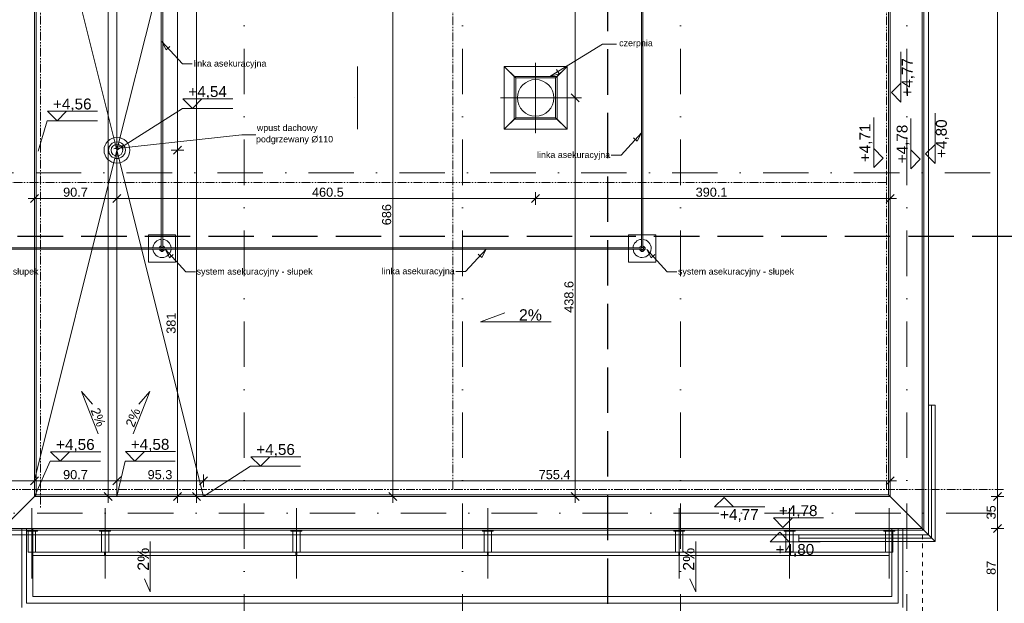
# Model space of a CAD drawing. Header units: millimetres. Extents: x 2015591 to 2056676, y -1574705 to -1544755.
# Tile 4 of 11: x 2031557 to 2042388, y -1568134 to -1561715. Entities that reach past the tile are written whole.
import ezdxf

# ---------------------------------------------------------------- set-up
doc = ezdxf.new("R2010")
doc.units = ezdxf.units.MM
doc.header["$MEASUREMENT"] = 0
for name, pattern in [('ACAD_ISO03W100', [2500, 1250, -1250]), ('ACAD_ISO10W100', [8100, 5400, -1350, 0, -1350]), ('OSIE', [1000, 500, -250, 0, -250]), ('PHANTOM2', [176, 96, -16, 16, -16, 16, -16]), ('Przerywana', [100, 50, -50]), ('Przerywana DŁUGA', [700, 500, -200])]:
    doc.linetypes.add(name, pattern=pattern)
for name, color, linetype, lineweight, true_color in [('2D- Siatka Modularna_Nr_pióra__77', 7, 'Continuous', 5, 0x0099cb), ('a___cienka___0.15_Nr_pióra__11', 7, 'Continuous', 5, 0x6d6d6d), ('a___przekrojowa___0.5_Nr_pióra__160', 7, 'Continuous', 20, 0x020602), ('a___widokowa_0.25_Nr_pióra__77', 7, 'Continuous', 5, 0x0099cb), ('a___widokowa_0.3_Nr_pióra__3', 7, 'Continuous', 18, 0x008200), ('ELE-odgr_zwod_pionowy_Nr_pióra__12', 7, 'Continuous', 5, 0x9f9f9f), ('Linie PT_Nr_pióra__11', 7, 'Continuous', 5, 0x6d6d6d), ('OSIE_Nr_pióra__11', 7, 'Continuous', 5, 0x6d6d6d), ('OSIE_Nr_pióra__2', 7, 'Continuous', 15, 0x0322fc)]:
    doc.layers.add(name, color=color, linetype=linetype, lineweight=lineweight, true_color=true_color)
for name, color, linetype, lineweight in [('a___cienka___0.15_Nr_pióra__1', 7, 'Continuous', 0), ('a___wymiary_Nr_pióra__46', 7, 'Continuous', 5), ('Budowlane - Opisy_Nr_pióra__7', 7, 'Continuous', 0), ('Defpoints_Nr_pióra__46', 7, 'Continuous', 5), ('Instalacje - Kanalizacja Deszczowa_Nr_pióra__7', 7, 'Continuous', 0), ('PRZEKROJE DACH_Nr_pióra__5', 7, 'Continuous', 25), ('Wymiarowanie - Poziomy_Nr_pióra__1', 7, 'Continuous', 0), ('Wymiarowanie_Nr_pióra__1', 7, 'Continuous', 0)]:
    doc.layers.add(name, color=color, linetype=linetype, lineweight=lineweight)
doc.layers.add('PRZEKROJE DACH', color=7, linetype='Continuous')
doc.layers.add('Wymiarowanie', color=7, linetype='Continuous')
doc.styles.add('GENERATED_STYLE_1', font='txt')
doc.dimstyles.new('GENERATED_STYLE__1', dxfattribs={"dimtxt": 100, "dimasz": 114, "dimexe": 0.18, "dimexo": 0, "dimgap": 0.09, "dimtad": 1, "dimtih": 1, "dimtoh": 1, "dimdec": 0, "dimlfac": 0.1, "dimzin": 0, "dimdsep": 46, "dimtxsty": 'GENERATED_STYLE_1', "dimblk": 'ARROWHEAD_2', "dimblk1": 'ARROWHEAD_2', "dimblk2": 'ARROWHEAD_2', "dimcen": 0.09, "dimclrd": 7, "dimclre": 7, "dimclrt": 7, "dimadec": 4, "dimazin": 0, "dimtfac": 1, "dimtdec": 4, "dimtmove": 0, "dimatfit": 3, "dimfxl": 0, "dimtolj": 1, "dimtzin": 0, "dimarcsym": 0})

# ---------------------------------------------------------------- blocks, each defined once
blk = doc.blocks.new('*D12', base_point=(1682720, -1237567))
at = {"layer": 'Wymiarowanie_Nr_pióra__1', "linetype": 'Continuous'}
for p, q in [((2041360, -1568994), (2041273, -1569144)), ((2041316, -1569182), (2041316, -1568957)), ((2041443, -1569144), (2041530, -1568994)), ((2041487, -1569182), (2041487, -1568957)), ((2041316, -1569069), (2041487, -1569069)), ((2041487, -1569069), (2041560, -1569069))]:
    blk.add_line(p, q, dxfattribs=at)
blk = doc.blocks.new('ARROWHEAD_2')
at = {"color": 0, "linetype": 'Continuous', "lineweight": 0}
for p, q in [((0, 0), (-1, 0)), ((-0.378, -0.655), (0.378, 0.655))]:
    blk.add_line(p, q, dxfattribs=at)
blk = doc.blocks.new('Płaszczyzna odcinająca_1', base_point=(2038027, -1569715))
at = {"layer": 'PRZEKROJE DACH_Nr_pióra__5', "linetype": 'Przerywana DŁUGA'}
blk.add_line((2038027, -1569540), (2038027, -1550586), dxfattribs=at)
blk = doc.blocks.new('Płaszczyzna odcinająca_2', base_point=(2043409, -1564101))
at = {"layer": 'PRZEKROJE DACH_Nr_pióra__5', "linetype": 'Przerywana DŁUGA'}
blk.add_line((2043234, -1564101), (2021457, -1564101), dxfattribs=at)

msp = doc.modelspace()

# ---------------------------------------------------------------- linework, layer by layer
at = {"layer": '2D- Siatka Modularna_Nr_pióra__77', "linetype": 'ACAD_ISO10W100'}
for p, q in [((2037232.6, -1562189.5), (2037232.6, -1562960.1)), ((2036847.3, -1562574.8), (2037618, -1562574.8))]:
    msp.add_line(p, q, dxfattribs=at)
at = {"layer": 'a___cienka___0.15_Nr_pióra__1', "linetype": 'Continuous'}
for p, q in [((2031739.9, -1556260.9), (2031739.9, -1566940.9)), ((2041628.6, -1565955.9), (2041553.6, -1565955.9)), ((2031739.9, -1566940.9), (2031426.9, -1567253.9)), ((2041113.6, -1566940.9), (2041628.6, -1567455.9)), ((2040128.6, -1567455.9), (2040128.6, -1567380.9)), ((2031581.7, -1568180.9), (2031581.7, -1567455.9)), ((2031631.7, -1568130.9), (2031631.7, -1567455.9)), ((2031701.7, -1568060.9), (2031701.7, -1567455.9)), ((2041151.7, -1568060.9), (2041151.7, -1567455.9)), ((2041221.7, -1568130.9), (2041221.7, -1567455.9)), ((2041271.7, -1568180.9), (2041271.7, -1567455.9)), ((2041151.7, -1568060.9), (2031701.7, -1568060.9)), ((2041221.7, -1568130.9), (2031631.7, -1568130.9))]:
    msp.add_line(p, q, dxfattribs=at)
at = {"layer": 'a___cienka___0.15_Nr_pióra__1', "linetype": 'ACAD_ISO03W100'}
for p, q in [((2031581.7, -1567455.9), (2031581.7, -1567310.9)), ((2031631.7, -1567455.9), (2031631.7, -1567310.9)), ((2031701.7, -1567455.9), (2031701.7, -1567310.9)), ((2041151.7, -1567455.9), (2041151.7, -1567310.9)), ((2041221.7, -1567455.9), (2041221.7, -1567310.9)), ((2041271.7, -1567455.9), (2041271.7, -1567310.9))]:
    msp.add_line(p, q, dxfattribs=at)
at = {"layer": 'a___cienka___0.15_Nr_pióra__11', "linetype": 'Continuous', "flags": 128}
for points in [[(2041553.6, -1552220.9), (2031299.9, -1552220.9), (2031299.9, -1555820.9), (2023699.9, -1555820.9), (2023699.9, -1567380.9), (2041553.6, -1567380.9)], [(2041503.6, -1552270.9), (2031349.9, -1552270.9), (2031349.9, -1555870.9), (2023749.9, -1555870.9), (2023749.9, -1567330.9), (2041503.6, -1567330.9)]]:
    msp.add_lwpolyline(points, close=True, dxfattribs=at)
for points in [[(2031739.9, -1566940.9), (2041113.6, -1566940.9), (2041113.6, -1552660.9), (2031739.9, -1552660.9), (2031739.9, -1556260.9)], [(2040128.6, -1567415.9), (2041588.6, -1567415.9), (2041588.6, -1565955.9)], [(2040128.6, -1567455.9), (2041628.6, -1567455.9), (2041628.6, -1565955.9)]]:
    msp.add_lwpolyline(points, dxfattribs=at)
at = {"layer": 'a___przekrojowa___0.5_Nr_pióra__160', "linetype": 'Continuous'}
for p, q in [((2041483.6, -1552290.9), (2041483.6, -1567310.9)), ((2031719.9, -1556240.9), (2031719.9, -1566960.9)), ((2041483.6, -1567310.9), (2023769.9, -1567310.9))]:
    msp.add_line(p, q, dxfattribs=at)
at = {"layer": 'a___przekrojowa___0.5_Nr_pióra__160', "linetype": 'Continuous', "flags": 128}
msp.add_lwpolyline([(2031719.9, -1566960.9), (2041133.6, -1566960.9), (2041133.6, -1552640.9), (2031719.9, -1552640.9), (2031719.9, -1556240.9)], dxfattribs=at)
at = {"layer": 'a___widokowa_0.25_Nr_pióra__77', "linetype": 'Continuous'}
for p, q in [((2035274.8, -1562228.8), (2035274.8, -1562920.8)), ((2036886.6, -1562228.8), (2037578.6, -1562228.8)), ((2036886.6, -1562920.8), (2036886.6, -1562228.8)), ((2036886.6, -1562228.8), (2037014.1, -1562356.3)), ((2037578.6, -1562228.8), (2036886.6, -1562228.8)), ((2036886.6, -1562228.8), (2036886.6, -1562920.8)), ((2036886.6, -1562228.8), (2036996.6, -1562338.8)), ((2037578.6, -1562228.8), (2037451.1, -1562356.3)), ((2037578.6, -1562228.8), (2037468.6, -1562338.8)), ((2037578.6, -1562920.8), (2037578.6, -1562228.8)), ((2037468.6, -1562338.8), (2036996.6, -1562338.8)), ((2036996.6, -1562338.8), (2036996.6, -1562810.8)), ((2037468.6, -1562810.8), (2037468.6, -1562338.8)), ((2037014.1, -1562356.3), (2037451.1, -1562356.3)), ((2037014.1, -1562793.3), (2037014.1, -1562356.3)), ((2037451.1, -1562356.3), (2037451.1, -1562793.3)), ((2036886.6, -1562920.8), (2037014.1, -1562793.3)), ((2036886.6, -1562920.8), (2036996.6, -1562810.8)), ((2036996.6, -1562810.8), (2037468.6, -1562810.8)), ((2037451.1, -1562793.3), (2037014.1, -1562793.3)), ((2037578.6, -1562920.8), (2037451.1, -1562793.3)), ((2037578.6, -1562920.8), (2037468.6, -1562810.8)), ((2037578.6, -1562920.8), (2036886.6, -1562920.8)), ((2036886.6, -1562920.8), (2037578.6, -1562920.8))]:
    msp.add_line(p, q, dxfattribs=at)
at = {"layer": 'a___widokowa_0.25_Nr_pióra__77', "linetype": 'Continuous', "flags": 128}
for points in [[(2038411.1, -1564221), (2038411.1, -1555381), (2038396.1, -1555381), (2038396.1, -1564221)], [(2033130.1, -1564221), (2033130.1, -1559758), (2033115.1, -1559758), (2033115.1, -1564221)], [(2033112.6, -1564223.5), (2030116.3, -1564223.5)], [(2030116.3, -1564238.5), (2033112.6, -1564238.5)], [(2033115.1, -1564241), (2033115.1, -1564251), (2033130.1, -1564251), (2033130.1, -1564241)], [(2038393.6, -1564223.5), (2033132.6, -1564223.5)], [(2033132.6, -1564238.5), (2038393.6, -1564238.5)], [(2038396.1, -1564241), (2038396.1, -1564251), (2038411.1, -1564251), (2038411.1, -1564241)], [(2038413.6, -1564238.5), (2038423.6, -1564238.5), (2038423.6, -1564223.5), (2038413.6, -1564223.5)]]:
    msp.add_lwpolyline(points, dxfattribs=at)
for points in [[(2032972.6, -1564080.9), (2033272.6, -1564080.9), (2033272.6, -1564380.9), (2032972.6, -1564380.9)], [(2038253.6, -1564080.9), (2038553.6, -1564080.9), (2038553.6, -1564380.9), (2038253.6, -1564380.9)], [(2033112.6, -1564221), (2033132.6, -1564221), (2033132.6, -1564241), (2033112.6, -1564241)], [(2033112.6, -1564251), (2033132.6, -1564251), (2033132.6, -1564266), (2033112.6, -1564266)], [(2038393.6, -1564221), (2038413.6, -1564221), (2038413.6, -1564241), (2038393.6, -1564241)], [(2038393.6, -1564251), (2038413.6, -1564251), (2038413.6, -1564266), (2038393.6, -1564266)], [(2038423.6, -1564241), (2038423.6, -1564221), (2038438.6, -1564221), (2038438.6, -1564241)]]:
    msp.add_lwpolyline(points, close=True, dxfattribs=at)
at = {"layer": 'a___widokowa_0.25_Nr_pióra__77', "linetype": 'Continuous'}
for centre, radius, start, end in [((2037232.6, -1562574.8), 201, 0, 180), ((2037232.6, -1562574.8), 201, 180, 0), ((2033122.6, -1564230.9), 100, 94.28688, 175.71312), ((2033122.6, -1564230.9), 100, 4.28688, 85.68443), ((2038403.6, -1564230.9), 100, 94.28688, 175.71312), ((2038403.6, -1564230.9), 100, 184.31557, 85.68443), ((2033122.6, -1564230.9), 100, 184.31557, 355.68443), ((2033122.6, -1564230.9), 30, 104.42827, 165.57173), ((2033122.6, -1564230.9), 30, 194.52676, 250.57935), ((2033122.6, -1564230.9), 30, 19.42065, 75.47324), ((2033122.6, -1564230.9), 30, 289.5218, 345.47324), ((2038403.6, -1564230.9), 30, 104.42827, 165.57173), ((2038403.6, -1564230.9), 30, 194.52676, 250.57935), ((2038403.6, -1564230.9), 30, 19.42065, 75.47324), ((2038403.6, -1564230.9), 30, 289.5218, 340.4782)]:
    msp.add_arc(centre, radius, start, end, dxfattribs=at)
at = {"layer": 'a___widokowa_0.3_Nr_pióra__3', "linetype": 'Continuous'}
for p, q in [((2032627.2, -1563150.9), (2031789.7, -1559800.9)), ((2032627.2, -1563150.9), (2033464.7, -1559800.9)), ((2032627.2, -1563150.9), (2032627.2, -1559800.9)), ((2031719.9, -1566780.4), (2032627.2, -1563150.9)), ((2032627.2, -1566960.9), (2032627.2, -1563150.9)), ((2032627.2, -1563150.9), (2033579.7, -1566960.9))]:
    msp.add_line(p, q, dxfattribs=at)
for start, end in [(0, 180), (180, 0)]:
    msp.add_arc((2032627.2, -1563150.9), 142, start, end, dxfattribs=at)
at = {"layer": 'a___wymiary_Nr_pióra__46', "linetype": 'Continuous'}
for p, q in [((2042311.9, -1552690.9), (2042311.9, -1566910.9)), ((2032532, -1555747.8), (2032532, -1566910.9)), ((2033500.6, -1558050.9), (2033500.6, -1566910.9)), ((2037667.5, -1562524.8), (2037667.5, -1558050.9)), ((2033291.5, -1559850.9), (2033291.5, -1563100.9)), ((2035662.2, -1560150.9), (2035662.2, -1566910.9)), ((2037667.5, -1562505.1), (2037667.5, -1562644.5)), ((2037667.5, -1562644.5), (2037667.5, -1562505.1)), ((2037597.8, -1562574.8), (2037737.2, -1562574.8)), ((2037737.2, -1562574.8), (2037597.8, -1562574.8)), ((2037667.5, -1566910.9), (2037667.5, -1562624.8)), ((2033291.5, -1563220.6), (2033291.5, -1563081.3)), ((2033291.5, -1563081.3), (2033291.5, -1563220.6)), ((2033221.9, -1563150.9), (2033361.2, -1563150.9)), ((2033361.2, -1563150.9), (2033221.9, -1563150.9)), ((2033291.5, -1563200.9), (2033291.5, -1566910.9)), ((2031719.9, -1563611.6), (2031719.9, -1563751)), ((2032627.2, -1563751), (2032627.2, -1563611.6)), ((2032627.2, -1563611.6), (2032627.2, -1563751)), ((2037232.3, -1563611.6), (2037232.3, -1563751)), ((2041133.6, -1563751), (2041133.6, -1563611.6)), ((2031650.2, -1563681.3), (2031789.6, -1563681.3)), ((2031769.9, -1563681.3), (2032577.2, -1563681.3)), ((2032696.9, -1563681.3), (2032557.6, -1563681.3)), ((2032557.6, -1563681.3), (2032696.9, -1563681.3)), ((2032677.2, -1563681.3), (2037232.3, -1563681.3)), ((2037301.9, -1563681.3), (2037162.6, -1563681.3)), ((2037259.4, -1563681.3), (2041083.6, -1563681.3)), ((2041203.3, -1563681.3), (2041063.9, -1563681.3)), ((2031719.9, -1566857.5), (2031719.9, -1566718.1)), ((2031719.9, -1566718.1), (2031719.9, -1566857.5)), ((2032627.2, -1566857.5), (2032627.2, -1566718.1)), ((2032627.2, -1566718.1), (2032627.2, -1566857.5)), ((2033579.7, -1566857.5), (2033579.7, -1566718.1)), ((2033579.7, -1566718.1), (2033579.7, -1566857.5)), ((2041133.6, -1566857.5), (2041133.6, -1566718.1)), ((2031184, -1566787.8), (2031669.9, -1566787.8)), ((2031789.6, -1566787.8), (2031650.2, -1566787.8)), ((2031650.2, -1566787.8), (2031789.6, -1566787.8)), ((2031769.9, -1566787.8), (2032577.2, -1566787.8)), ((2032696.9, -1566787.8), (2032557.6, -1566787.8)), ((2032557.6, -1566787.8), (2032696.9, -1566787.8)), ((2032677.2, -1566787.8), (2033529.7, -1566787.8)), ((2033649.4, -1566787.8), (2033510.1, -1566787.8)), ((2033510.1, -1566787.8), (2033649.4, -1566787.8)), ((2033629.7, -1566787.8), (2041083.6, -1566787.8)), ((2041203.3, -1566787.8), (2041063.9, -1566787.8)), ((2032601.7, -1566960.9), (2032462.3, -1566960.9)), ((2032532, -1567030.6), (2032532, -1566891.3)), ((2033221.9, -1566960.9), (2033361.2, -1566960.9)), ((2033291.5, -1567030.6), (2033291.5, -1566891.3)), ((2033570.3, -1566960.9), (2033430.9, -1566960.9)), ((2033500.6, -1567030.6), (2033500.6, -1566891.3)), ((2035731.9, -1566960.9), (2035592.6, -1566960.9)), ((2035662.2, -1567030.6), (2035662.2, -1566891.3)), ((2037737.2, -1566960.9), (2037597.8, -1566960.9)), ((2037667.5, -1567030.6), (2037667.5, -1566891.3)), ((2042242.2, -1566960.9), (2042381.6, -1566960.9)), ((2042381.6, -1566960.9), (2042242.2, -1566960.9)), ((2042311.9, -1567030.6), (2042311.9, -1566891.3)), ((2042311.9, -1566891.3), (2042311.9, -1567030.6)), ((2042311.9, -1567010.9), (2042311.9, -1567260.9)), ((2042242.2, -1567310.9), (2042381.6, -1567310.9)), ((2042381.6, -1567310.9), (2042242.2, -1567310.9)), ((2042311.9, -1567380.6), (2042311.9, -1567241.3)), ((2042311.9, -1567241.3), (2042311.9, -1567380.6)), ((2042311.9, -1567360.9), (2042311.9, -1568130.9)), ((2042311.9, -1568250.6), (2042311.9, -1568111.3))]:
    msp.add_line(p, q, dxfattribs=at)
at = {"layer": 'a___wymiary_Nr_pióra__46', "linetype": 'Continuous', "flags": 128}
for points in [[(2037623.7, -1562531), (2037711.3, -1562618.6)], [(2037711.3, -1562618.6), (2037623.7, -1562531)], [(2033247.7, -1563194.7), (2033335.3, -1563107.1)], [(2033335.3, -1563107.1), (2033247.7, -1563194.7)], [(2031763.7, -1563637.5), (2031676.1, -1563725.1)], [(2032671, -1563637.5), (2032583.4, -1563725.1)], [(2037276.1, -1563637.5), (2037188.5, -1563725.1)], [(2041089.8, -1563725.1), (2041177.4, -1563637.5)], [(2031763.7, -1566744), (2031676.1, -1566831.6)], [(2032583.4, -1566831.6), (2032671, -1566744)], [(2032671, -1566744), (2032583.4, -1566831.6)], [(2033623.5, -1566744), (2033535.9, -1566831.6)], [(2041089.8, -1566831.6), (2041177.4, -1566744)], [(2032575.8, -1567004.7), (2032488.2, -1566917.1)], [(2033247.7, -1567004.7), (2033335.3, -1566917.1)], [(2033544.4, -1567004.7), (2033456.8, -1566917.1)], [(2035706, -1567004.7), (2035618.4, -1566917.1)], [(2037711.3, -1567004.7), (2037623.7, -1566917.1)], [(2042268.1, -1567004.7), (2042355.7, -1566917.1)], [(2042355.7, -1566917.1), (2042268.1, -1567004.7)], [(2042268.1, -1567354.7), (2042355.7, -1567267.1)], [(2042355.7, -1567267.1), (2042268.1, -1567354.7)]]:
    msp.add_lwpolyline(points, dxfattribs=at)
at = {"layer": 'Budowlane - Opisy_Nr_pióra__7', "linetype": 'Continuous'}
for p, q in [((2033169.9, -1562045.9), (2033122.5, -1561953.9)), ((2033209.6, -1562009.9), (2033169.9, -1562045.9)), ((2037390.5, -1562338.7), (2037475.8, -1562286.5)), ((2037489.8, -1562309.4), (2037390.5, -1562338.7)), ((2037461.8, -1562263.7), (2037489.8, -1562309.4)), ((2038348.7, -1563050.8), (2038396.1, -1562958.8)), ((2032687.6, -1563097.3), (2032591.1, -1563134.8)), ((2032693.5, -1563150.5), (2032687.6, -1563097.3)), ((2038309, -1563014.8), (2038348.7, -1563050.8)), ((2032591.1, -1563134.8), (2032690.5, -1563123.9)), ((2033206.7, -1564333.9), (2033159.3, -1564241.9)), ((2036639.2, -1564330.5), (2036686.6, -1564238.5)), ((2038502.3, -1564333.9), (2038454.9, -1564241.9)), ((2033246.4, -1564297.9), (2033206.7, -1564333.9)), ((2036599.5, -1564294.5), (2036639.2, -1564330.5)), ((2038541.9, -1564297.9), (2038502.3, -1564333.9))]:
    msp.add_line(p, q, dxfattribs=at)
at = {"layer": 'Budowlane - Opisy_Nr_pióra__7', "linetype": 'Continuous', "flags": 128}
for points in [[(2033122.5, -1561953.9), (2033346.6, -1562200.7), (2033455.1, -1562200.7)], [(2037390.5, -1562338.7), (2037968.1, -1561985.3), (2038120.3, -1561985.3)], [(2032591.1, -1563134.8), (2034001.6, -1562980), (2034153.8, -1562980)], [(2038396.1, -1562958.8), (2038172.1, -1563205.5), (2038063.5, -1563205.5)], [(2033159.3, -1564241.9), (2033383.4, -1564488.7), (2033491.9, -1564488.7)], [(2036686.6, -1564238.5), (2036462.5, -1564485.3), (2036354, -1564485.3)], [(2038454.9, -1564241.9), (2038678.9, -1564488.7), (2038787.5, -1564488.7)]]:
    msp.add_lwpolyline(points, dxfattribs=at)
at = {"layer": 'Defpoints_Nr_pióra__46', "linetype": 'Continuous'}
for p, q in [((2035235.5, -1562574.8), (2035235, -1562574.8)), ((2035235.5, -1562574.8), (2035235, -1562574.8)), ((2037667.5, -1562574.8), (2037668, -1562574.8)), ((2031719.9, -1562713.2), (2031719.4, -1562713.2)), ((2032627.2, -1562781), (2032626.7, -1562781)), ((2032627.2, -1562781), (2032626.7, -1562781)), ((2037232.6, -1562960.1), (2037233.1, -1562960.1)), ((2037232.6, -1562960.1), (2037233.1, -1562960.1)), ((2032627.2, -1563150.9), (2032626.7, -1563150.9)), ((2032627.2, -1563150.9), (2032626.7, -1563150.9)), ((2033291.5, -1563150.9), (2033291, -1563150.9)), ((2042033.8, -1563400.9), (2042033.3, -1563400.9)), ((2042033.8, -1563400.9), (2042033.3, -1563400.9)), ((2032627.2, -1563681.3), (2032626.7, -1563681.3)), ((2035620.8, -1563681.3), (2035620.3, -1563681.3)), ((2041133.6, -1563681.3), (2041133.1, -1563681.3)), ((2041133.6, -1563740.1), (2041133.1, -1563740.1)), ((2031719.9, -1566787.8), (2031719.4, -1566787.8)), ((2031719.9, -1566880.5), (2031719.4, -1566880.5)), ((2031719.9, -1566880.5), (2031719.4, -1566880.5)), ((2032627.2, -1566787.8), (2032626.7, -1566787.8)), ((2033579.7, -1566787.8), (2033579.2, -1566787.8)), ((2041133.6, -1566787.8), (2041133.1, -1566787.8)), ((2031719.9, -1566960.9), (2031719.4, -1566960.9)), ((2031719.9, -1566960.9), (2031719.4, -1566960.9)), ((2032627.2, -1566960.9), (2032626.7, -1566960.9)), ((2032627.2, -1566960.9), (2032626.7, -1566960.9)), ((2032853.1, -1566960.9), (2032852.6, -1566960.9)), ((2033291.5, -1566960.9), (2033291, -1566960.9)), ((2033579.7, -1566960.9), (2033579.2, -1566960.9)), ((2033579.7, -1566960.9), (2033579.2, -1566960.9)), ((2035156.8, -1566960.9), (2035156.3, -1566960.9)), ((2036694.6, -1566960.9), (2036694.1, -1566960.9)), ((2037191.2, -1566960.9), (2037190.7, -1566960.9)), ((2039135.6, -1566960.9), (2039135.1, -1566960.9)), ((2039352.8, -1566960.9), (2039352.3, -1566960.9)), ((2040033.8, -1566960.9), (2040033.3, -1566960.9)), ((2040321.4, -1566960.9), (2040320.9, -1566960.9)), ((2041010.6, -1566960.9), (2041010.1, -1566960.9)), ((2041010.6, -1566960.9), (2041010.1, -1566960.9)), ((2041133.6, -1566927), (2041133.1, -1566927)), ((2041133.6, -1566927), (2041133.1, -1566927)), ((2041133.6, -1566960.9), (2041133.1, -1566960.9)), ((2041483.6, -1566941), (2041483.1, -1566941)), ((2042311.9, -1566960.9), (2042311.4, -1566960.9)), ((2041483.6, -1567201.5), (2041483.1, -1567201.5)), ((2041926.8, -1567140.9), (2041926.3, -1567140.9)), ((2040898.6, -1567310.9), (2040898.1, -1567310.9)), ((2041012.8, -1567310.9), (2041012.3, -1567310.9)), ((2041012.8, -1567310.9), (2041012.3, -1567310.9)), ((2041483.6, -1567310.9), (2041483.1, -1567310.9)), ((2042311.9, -1567310.9), (2042311.4, -1567310.9)), ((2031581.7, -1567864.3), (2031581.2, -1567864.3)), ((2031581.7, -1567864.3), (2031581.2, -1567864.3)), ((2041271.7, -1568101.7), (2041271.2, -1568101.7)), ((2041271.7, -1568101.7), (2041271.2, -1568101.7))]:
    msp.add_line(p, q, dxfattribs=at)
at = {"layer": 'ELE-odgr_zwod_pionowy_Nr_pióra__12', "linetype": 'PHANTOM2'}
for p, q in [((2031786.4, -1552696.8), (2031786.4, -1567096.8)), ((2036321.6, -1566880.5), (2036321.6, -1552696.8)), ((2041090.3, -1566880.5), (2041090.3, -1552696.8)), ((2041090.3, -1563507.4), (2024191.9, -1563507.4)), ((2024191.9, -1566880.5), (2041226.7, -1566880.5)), ((2041226.7, -1566880.5), (2042383.2, -1566880.5))]:
    msp.add_line(p, q, dxfattribs=at)
at = {"layer": 'Instalacje - Kanalizacja Deszczowa_Nr_pióra__7', "linetype": 'Continuous'}
for radius in [92.3, 63.9]:
    msp.add_circle((2032627.2, -1563150.9), radius, dxfattribs=at)
at = {"layer": 'Linie PT_Nr_pióra__11', "linetype": 'ACAD_ISO10W100'}
for p, q in [((2031692.2, -1567862.1), (2031692.2, -1567085.9)), ((2032496.4, -1567862.1), (2032496.4, -1567085.9)), ((2034601.4, -1567862.1), (2034601.4, -1567085.9)), ((2036706.4, -1567862.1), (2036706.4, -1567085.9)), ((2038811.4, -1567862.1), (2038811.4, -1567085.9)), ((2040026.4, -1567862.1), (2040026.4, -1567085.9)), ((2041122.2, -1567862.1), (2041122.2, -1567085.9))]:
    msp.add_line(p, q, dxfattribs=at)
at = {"layer": 'Linie PT_Nr_pióra__11', "linetype": 'Continuous', "flags": 128}
for points in [[(2031632.2, -1567340.9), (2031752.2, -1567340.9), (2031752.2, -1567330.9), (2031632.2, -1567330.9)], [(2031732.2, -1567340.9), (2031652.2, -1567340.9), (2031652.2, -1567570.9), (2031732.2, -1567570.9)], [(2032436.4, -1567340.9), (2032556.4, -1567340.9), (2032556.4, -1567330.9), (2032436.4, -1567330.9)], [(2032536.4, -1567340.9), (2032456.4, -1567340.9), (2032456.4, -1567570.9), (2032536.4, -1567570.9)], [(2034541.4, -1567340.9), (2034661.4, -1567340.9), (2034661.4, -1567330.9), (2034541.4, -1567330.9)], [(2034641.4, -1567340.9), (2034561.4, -1567340.9), (2034561.4, -1567570.9), (2034641.4, -1567570.9)], [(2036646.4, -1567340.9), (2036766.4, -1567340.9), (2036766.4, -1567330.9), (2036646.4, -1567330.9)], [(2036746.4, -1567340.9), (2036666.4, -1567340.9), (2036666.4, -1567570.9), (2036746.4, -1567570.9)], [(2038751.4, -1567340.9), (2038871.4, -1567340.9), (2038871.4, -1567330.9), (2038751.4, -1567330.9)], [(2038851.4, -1567340.9), (2038771.4, -1567340.9), (2038771.4, -1567570.9), (2038851.4, -1567570.9)], [(2039966.4, -1567340.9), (2040086.4, -1567340.9), (2040086.4, -1567330.9), (2039966.4, -1567330.9)], [(2040066.4, -1567340.9), (2039986.4, -1567340.9), (2039986.4, -1567570.9), (2040066.4, -1567570.9)], [(2041062.2, -1567340.9), (2041182.2, -1567340.9), (2041182.2, -1567330.9), (2041062.2, -1567330.9)], [(2041162.2, -1567340.9), (2041082.2, -1567340.9), (2041082.2, -1567570.9), (2041162.2, -1567570.9)], [(2031697.2, -1567608.1), (2032491.4, -1567608.1), (2032491.4, -1567570.9), (2031697.2, -1567570.9)], [(2032501.4, -1567608.1), (2034596.4, -1567608.1), (2034596.4, -1567570.9), (2032501.4, -1567570.9)], [(2034606.4, -1567608.1), (2036701.4, -1567608.1), (2036701.4, -1567570.9), (2034606.4, -1567570.9)], [(2036711.4, -1567608.1), (2038806.4, -1567608.1), (2038806.4, -1567570.9), (2036711.4, -1567570.9)], [(2041122.2, -1567608.1), (2038816.4, -1567608.1), (2038816.4, -1567570.9), (2041122.2, -1567570.9)]]:
    msp.add_lwpolyline(points, close=True, dxfattribs=at)
at = {"layer": 'OSIE_Nr_pióra__11', "linetype": 'Przerywana'}
msp.add_line((2041486.6, -1568527.2), (2041486.6, -1567310.9), dxfattribs=at)
at = {"layer": 'OSIE_Nr_pióra__2', "linetype": 'OSIE'}
for p, q in [((2034026.4, -1569534.8), (2034026.4, -1550581.9)), ((2036426.5, -1569534.8), (2036426.5, -1550581.9)), ((2038826.5, -1569534.8), (2038826.5, -1550581.9)), ((2041316.4, -1569534.8), (2041316.4, -1550581.9)), ((2043234, -1563400.9), (2021472.4, -1563400.9)), ((2043249, -1567140.9), (2021472.4, -1567140.9))]:
    msp.add_line(p, q, dxfattribs=at)
at = {"layer": 'Wymiarowanie - Poziomy_Nr_pióra__1', "linetype": 'Continuous'}
for p, q in [((2041250.7, -1562621.4), (2041250.7, -1562070.1)), ((2033352, -1562586), (2033903.3, -1562586)), ((2031863.5, -1562722.2), (2032414.8, -1562722.2)), ((2032627.2, -1563150.9), (2033349.1, -1562690.4)), ((2033900.4, -1562690.4), (2033349.1, -1562690.4)), ((2041626.7, -1563295.6), (2041626.7, -1562744.2)), ((2031860.5, -1562826.6), (2031761.1, -1563161)), ((2032411.9, -1562826.6), (2031860.5, -1562826.6)), ((2040951.3, -1563341.7), (2040951.3, -1562790.4)), ((2041359.7, -1563354.1), (2041359.7, -1562802.8)), ((2031897.5, -1566467), (2032448.8, -1566467)), ((2032719.7, -1566465.7), (2033271, -1566465.7)), ((2034100.1, -1566521.8), (2034651.5, -1566521.8)), ((2031719.9, -1566960.9), (2031893.6, -1566571.4)), ((2032444.9, -1566571.4), (2031893.6, -1566571.4)), ((2032627.2, -1566960.9), (2032715.8, -1566570.1)), ((2033267.1, -1566570.1), (2032715.8, -1566570.1)), ((2033579.7, -1566960.9), (2034096.2, -1566626.2)), ((2034647.6, -1566626.2), (2034096.2, -1566626.2)), ((2039201.5, -1567073), (2039752.8, -1567073)), ((2039848.8, -1567195), (2040400.1, -1567195)), ((2039812.7, -1567456.6), (2040364, -1567456.6))]:
    msp.add_line(p, q, dxfattribs=at)
at = {"layer": 'Wymiarowanie - Poziomy_Nr_pióra__1', "linetype": 'Continuous', "flags": 128}
for points in [[(2041250.7, -1562621.4), (2041146.3, -1562517), (2041250.7, -1562412.5)], [(2033352, -1562586), (2033456.4, -1562690.4), (2033560.8, -1562586)], [(2031863.5, -1562722.2), (2031967.9, -1562826.6), (2032072.3, -1562722.2)], [(2041626.7, -1563295.6), (2041522.3, -1563191.1), (2041626.7, -1563086.7)], [(2040951.3, -1563341.7), (2041055.7, -1563237.3), (2040951.3, -1563132.9)], [(2041359.7, -1563354.1), (2041464.1, -1563249.7), (2041359.7, -1563145.3)], [(2037404.2, -1565039.8), (2036627.4, -1565039.8), (2036895.4, -1564940.8)], [(2032418.8, -1566269.1), (2032237.6, -1565806.1), (2032359.1, -1565942.7)], [(2032806.4, -1566269.1), (2032987.5, -1565806.1), (2032866.1, -1565942.7)], [(2031897.5, -1566467), (2032001.9, -1566571.4), (2032106.3, -1566467)], [(2032719.7, -1566465.7), (2032824.1, -1566570.1), (2032928.5, -1566465.7)], [(2034100.1, -1566521.8), (2034204.6, -1566626.2), (2034309, -1566521.8)], [(2039201.5, -1567073), (2039305.9, -1566968.6), (2039410.3, -1567073)], [(2039848.8, -1567195), (2039953.2, -1567299.4), (2040057.6, -1567195)], [(2039812.7, -1567456.6), (2039917.1, -1567352.2), (2040021.6, -1567456.6)], [(2032993.4, -1567453.1), (2032993.4, -1568008.3), (2032930, -1567865.8)], [(2038993.4, -1567453.1), (2038993.4, -1568008.3), (2038930, -1567865.8)]]:
    msp.add_lwpolyline(points, dxfattribs=at)

# ---------------------------------------------------------------- block references
at = {"layer": 'PRZEKROJE DACH'}
for name, p in [('Płaszczyzna odcinająca_1', (2038026.7, -1569714.8)), ('Płaszczyzna odcinająca_2', (2043409, -1564100.9))]:
    msp.add_blockref(name, p, dxfattribs=at)

# ---------------------------------------------------------------- texts
at = {"layer": 'a___wymiary_Nr_pióra__46', "linetype": 'Continuous', "char_height": 100, "attachment_point": 9, "style": 'GENERATED_STYLE_1'}
for s, insert in [('\\A1;{\\fArial|b0|i0|c238|p38;90.7}', (2032306.6, -1563663.7)), ('\\A1;{\\fArial|b0|i0|c238|p38;460.5}', (2035122, -1563663.7)), ('\\A1;{\\fArial|b0|i0|c238|p38;390.1}', (2039342.4, -1563663.7)), ('\\A1;{\\fArial|b0|i0|c238|p38;90.7}', (2032306.6, -1566770.1)), ('\\A1;{\\fArial|b0|i0|c238|p38;95.3}', (2033236.5, -1566770.2)), ('\\A1;{\\fArial|b0|i0|c238|p38;755.4}', (2037615.9, -1566770.1))]:
    msp.add_mtext(s, dxfattribs=dict(at, insert=insert))
at = {"layer": 'a___wymiary_Nr_pióra__46', "linetype": 'Continuous', "char_height": 100, "attachment_point": 7, "rotation": 90, "style": 'GENERATED_STYLE_1'}
for s, insert in [('\\A1;{\\fArial|b0|i0|c238|p38;686}', (2035644.6, -1563975.9)), ('\\A1;{\\fArial|b0|i0|c238|p38;438.6}', (2037649.9, -1564938.8)), ('\\A1;{\\fArial|b0|i0|c238|p38;381}', (2033273.9, -1565169.8)), ('\\A1;{\\fArial|b0|i0|c238|p38;35}', (2042294.3, -1567211.8)), ('\\A1;{\\fArial|b0|i0|c238|p38;87}', (2042294.3, -1567821.8))]:
    msp.add_mtext(s, dxfattribs=dict(at, insert=insert))
at = {"layer": 'Budowlane - Opisy_Nr_pióra__7', "linetype": 'Continuous', "char_height": 70, "style": 'GENERATED_STYLE_1'}
for s, insert, attachment_point in [('\\A1;{\\fArial|b0|i0|c238|p38;czerpnia}', (2038151.3, -1562027.8), 7), ('\\A1;{\\fArial|b0|i0|c238|p38;linka asekuracyjna}', (2033466.2, -1562251.8), 7), ('\\A1;{\\fArial|b0|i0|c238|p38;wpust dachowy}', (2034834.4, -1562959.9), 9), ('\\A1;{\\fArial|b0|i0|c238|p38;podgrzewany Ø110}', (2035004.6, -1563085.4), 9), ('\\A1;{\\fArial|b0|i0|c238|p38;linka asekuracyjna}', (2038052.4, -1563256.7), 9), ('\\A1;{\\fArial|b0|i0|c238|p38;system asekuracyjny - słupek}', (2030486.7, -1564539.8), 7), ('\\A1;{\\fArial|b0|i0|c238|p38;system asekuracyjny - słupek}', (2033503, -1564539.8), 7), ('\\A1;{\\fArial|b0|i0|c238|p38;linka asekuracyjna}', (2036342.9, -1564536.4), 9), ('\\A1;{\\fArial|b0|i0|c238|p38;system asekuracyjny - słupek}', (2038798.6, -1564539.8), 7)]:
    msp.add_mtext(s, dxfattribs=dict(at, insert=insert, attachment_point=attachment_point))
at = {"layer": 'Wymiarowanie - Poziomy_Nr_pióra__1', "linetype": 'Continuous', "style": 'GENERATED_STYLE_1'}
for s, insert, char_height, attachment_point, rotation in [('\\A1;{\\fArial|b0|i0|c238|p38;+4,77}', (2041401.8, -1562561.4), 120, 7, 90), ('\\A1;{\\fArial|b0|i0|c238|p38;+4,80}', (2041777.4, -1563235.6), 120, 7, 90), ('\\A1;{\\fArial|b0|i0|c238|p38;+4,71}', (2040937.1, -1563281.7), 120, 7, 90), ('\\A1;{\\fArial|b0|i0|c238|p38;+4,78}', (2041345.5, -1563294.1), 120, 7, 90), ('\\A1;{\\fArial|b0|i0|c238|p38;2%}', (2032409.6, -1566202.1), 102.4, 9, 291.36449), ('\\A1;{\\fArial|b0|i0|c238|p38;2%}', (2032889.3, -1566013.8), 102.4, 9, 68.63551), ('\\A1;{\\fArial|b0|i0|c238|p38;2%}', (2032979.3, -1567775.5), 125, 7, 90), ('\\A1;{\\fArial|b0|i0|c238|p38;2%}', (2038979.4, -1567775.5), 125, 7, 90)]:
    msp.add_mtext(s, dxfattribs=dict(at, insert=insert, char_height=char_height, attachment_point=attachment_point, rotation=rotation))
for s, insert, char_height, attachment_point in [('\\A1;{\\fArial|b0|i0|c238|p38;+4,54}', (2033412, -1562587.7), 120, 7), ('\\A1;{\\fArial|b0|i0|c238|p38;+4,56}', (2031923.5, -1562724.4), 120, 7), ('\\A1;{\\fArial|b0|i0|c238|p38;2%}', (2037301.6, -1565025.8), 125, 9), ('\\A1;{\\fArial|b0|i0|c238|p38;+4,58}', (2032779.7, -1566467.9), 120, 7), ('\\A1;{\\fArial|b0|i0|c238|p38;+4,56}', (2031957.5, -1566469.2), 120, 7), ('\\A1;{\\fArial|b0|i0|c238|p38;+4,56}', (2034160.1, -1566524), 120, 7), ('\\A1;{\\fArial|b0|i0|c238|p38;+4,78}', (2039908.8, -1567197.2), 120, 7), ('\\A1;{\\fArial|b0|i0|c238|p38;+4,77}', (2039261.5, -1567240.1), 120, 7), ('\\A1;{\\fArial|b0|i0|c238|p38;+4,80}', (2039872.7, -1567623.7), 120, 7)]:
    msp.add_mtext(s, dxfattribs=dict(at, insert=insert, char_height=char_height, attachment_point=attachment_point))

# ---------------------------------------------------------------- dimensions: what is measured, and where the dimension line sits
at = {"layer": 'Wymiarowanie', "linetype": 'Continuous'}
dim = msp.add_linear_dim(base=(2041486.6, -1569069.4), p1=(2041316.4, -1569534.8), p2=(2041486.6, -1567310.9), dimstyle='GENERATED_STYLE__1', dxfattribs=at)
dim.commit()
dim.dimension.update_dxf_attribs({"geometry": '*D12', "text_midpoint": (2041197.1, -1568999.4), "dimtype": 160})

doc.saveas('drawing.dxf')
